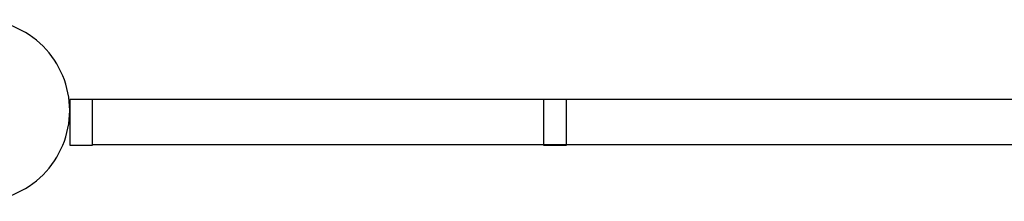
# Model space of a CAD drawing. Extents: x -18402 to 10376, y -5092 to 34139.
# Tile 59 of 78: x 4108 to 4325, y -2552 to -2512. Entities that reach past the tile are written whole.
import ezdxf

# ---------------------------------------------------------------- set-up
doc = ezdxf.new("R2010")
doc.units = 0
doc.linetypes.add('rdc_02$0$Tirets A', pattern=[2.2, 1.1, -1.1])
for name, color, linetype in [('0_XREF', 251, 'Continuous'), ('rdc_02$0$0._Étage_1_02-05 Poteau.Construction', 251, 'Continuous'), ('rdc_02$0$0._Étage_1_02-06 Poutre.Construction', 251, 'Continuous'), ('rdc_02$0$0._Étage_1_S-COLS-____-OTLN.Modèle IFC', 251, 'Continuous')]:
    doc.layers.add(name, color=color, linetype=linetype)

# ---------------------------------------------------------------- blocks, each defined once
blk = doc.blocks.new('rdc_02')
at = {"layer": 'rdc_02$0$0._Étage_1_02-05 Poteau.Construction', "linetype": 'Continuous', "ltscale": 0.1, "flags": 128}
for points in [[(4119, -2539.1), (4124, -2539.1), (4124, -2529.1), (4119, -2529.1)], [(4223.25, -2539.1), (4228.25, -2539.1), (4228.25, -2529.1), (4223.25, -2529.1)]]:
    blk.add_lwpolyline(points, close=True, dxfattribs=at)
at = {"layer": 'rdc_02$0$0._Étage_1_02-06 Poutre.Construction', "linetype": 'Continuous', "ltscale": 0.1}
for p, q in [((4124, -2529), (4344.85, -2529)), ((4124, -2539), (4124, -2529)), ((4124, -2529), (4344.85, -2529)), ((4124, -2539), (4124, -2529)), ((4124, -2539), (4332.85, -2539)), ((4124, -2539), (4332.85, -2539))]:
    blk.add_line(p, q, dxfattribs=at)
at = {"layer": 'rdc_02$0$0._Étage_1_02-06 Poutre.Construction', "linetype": 'rdc_02$0$Tirets A', "ltscale": 0.1}
for p, q in [((4124, -2529), (4344.85, -2529)), ((4124, -2539), (4124, -2529)), ((4124, -2529), (4344.85, -2529)), ((4124, -2539), (4124, -2529)), ((4124, -2539), (4332.85, -2539)), ((4124, -2539), (4332.85, -2539))]:
    blk.add_line(p, q, dxfattribs=at)
at = {"layer": 'rdc_02$0$0._Étage_1_S-COLS-____-OTLN.Modèle IFC', "linetype": 'Continuous', "ltscale": 0.1, "flags": 128}
blk.add_lwpolyline([(4079, -2531.5, 0.414214), (4099, -2551.5, 0.414214), (4119, -2531.5, 0.414214), (4099, -2511.5, 0.414214)], format="xyb", close=True, dxfattribs=at)

msp = doc.modelspace()

# ---------------------------------------------------------------- block references
at = {"layer": '0_XREF'}
msp.add_blockref('rdc_02', (0, 0), dxfattribs=at)

doc.saveas('drawing.dxf')
